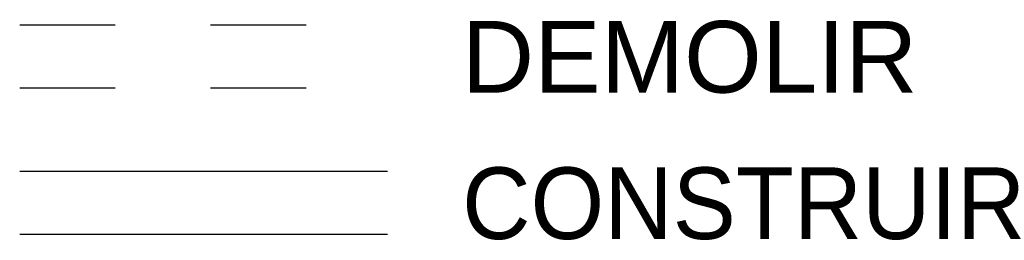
# Model space of a CAD drawing. Header units: inches. Extents: x 330 to 398, y -19 to 141.
# Tile 16 of 166: x 362.12 to 363.152, y 16.974 to 17.205. Entities that reach past the tile are written whole.
import ezdxf

# ---------------------------------------------------------------- set-up
doc = ezdxf.new("R2010")
doc.units = ezdxf.units.IN
doc.header["$LTSCALE"] = 0.4
doc.header["$MEASUREMENT"] = 0
doc.linetypes.add('HIDDEN2', pattern=[0.1875, 0.125, -0.0625])
doc.layers.add('TJ-CONSTRUIR', color=12, linetype='Continuous')
doc.layers.add('TJ-DEMOLIR', color=30, linetype='HIDDEN2')
doc.styles.add('ARIAL', font='arial.ttf')

msp = doc.modelspace()

# ---------------------------------------------------------------- linework, layer by layer
at = {"layer": 'TJ-CONSTRUIR'}
for points in [[(362.1205, 17.0465), (362.5058, 17.0465)], [(362.1205, 16.9805), (362.5058, 16.9805)]]:
    msp.add_lwpolyline(points, dxfattribs=at)
at = {"layer": 'TJ-DEMOLIR'}
for points in [[(362.1205, 17.1998), (362.5058, 17.1998)], [(362.1205, 17.1338), (362.5058, 17.1338)]]:
    msp.add_lwpolyline(points, dxfattribs=at)

# ---------------------------------------------------------------- texts
at = {"layer": 'TJ-CONSTRUIR', "insert": (362.5837, 17.0504), "char_height": 0.075, "width": 1.175515, "attachment_point": 1, "style": 'ARIAL'}
msp.add_mtext('CONSTRUIR', dxfattribs=at)
at = {"layer": 'TJ-DEMOLIR', "insert": (362.5837, 17.2037), "char_height": 0.075, "width": 1.175515, "attachment_point": 1, "style": 'ARIAL'}
msp.add_mtext('DEMOLIR', dxfattribs=at)

doc.saveas('drawing.dxf')
